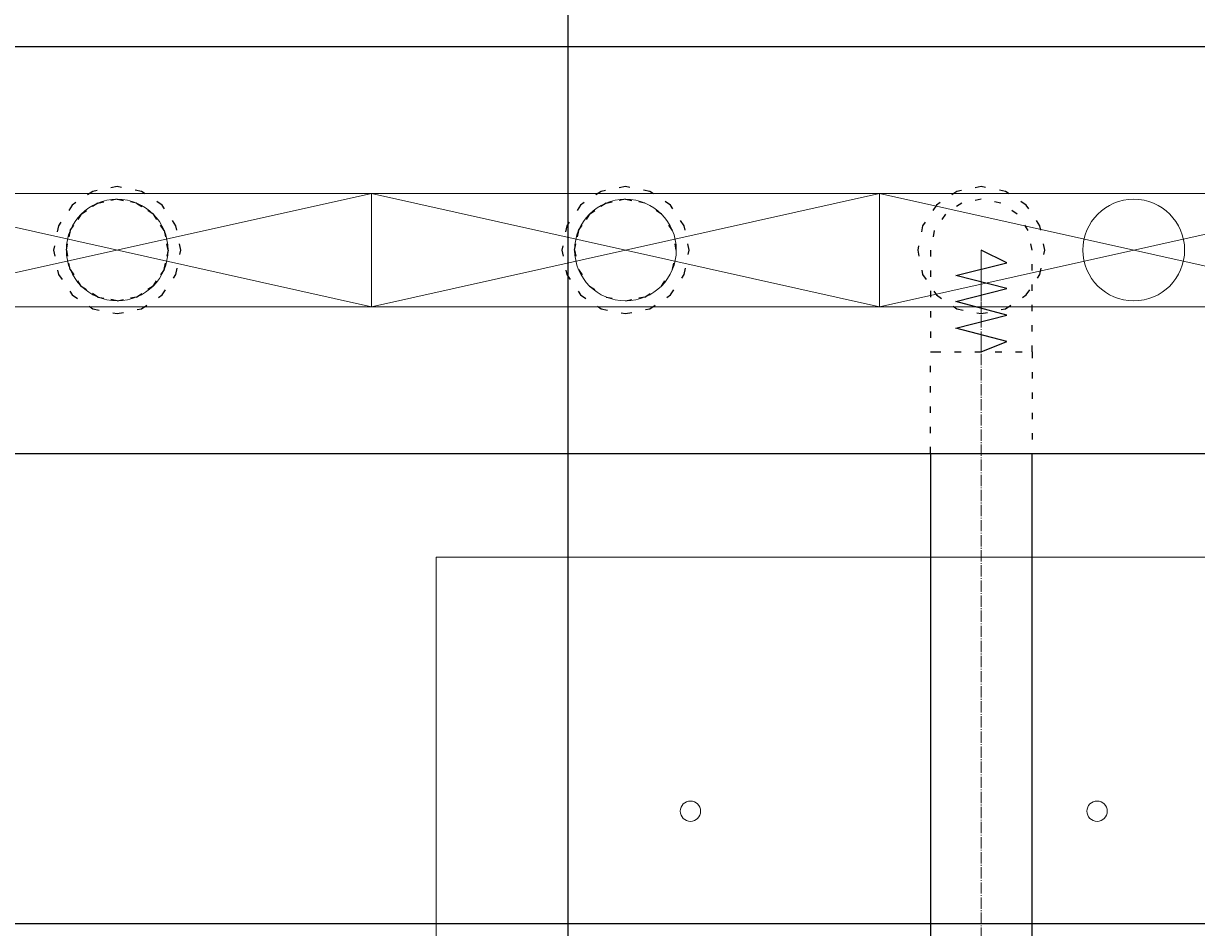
# Model space of a CAD drawing. Header units: centimetres. Extents: x -228435 to 46820, y -89367 to 152985.
# Tile 182 of 256: x -31752 to -29444, y 48671 to 50450. Entities that reach past the tile are written whole.
import ezdxf

# ---------------------------------------------------------------- set-up
doc = ezdxf.new("R2010")
doc.units = ezdxf.units.CM
doc.header["$LTSCALE"] = 50
doc.header["$PDMODE"] = 35
doc.header["$PDSIZE"] = 0.1
for name, pattern in [('CADVENT_CENTERLINE', [9.9, 7.4, -1, 0.5, -1]), ('CADVENT_HIDDEN', [0.8, 0.25, -0.55]), ('Kondygnacja  -0_5$0$HIDDEN', [9.525, 6.35, -3.175]), ('Kondygnacja  -0_5$0$HIDDEN2', [4.7625, 3.175, -1.5875])]:
    doc.linetypes.add(name, pattern=pattern)
doc.layers.get('0').update_dxf_attribs({"color": 8})
doc.layers.get('DEFPOINTS').update_dxf_attribs({"color": 8})
for name, color, linetype in [('01-103-Went PP_poziom-0_5$0$L_Nawiew', 250, 'Continuous'), ('bgde-nawiewEXP', 250, 'Continuous'), ('bgde-nawiewHIDDEN', 250, 'Continuous'), ('Kondygnacja  -0_5$0$ARCH_KONSTR_POWYŻEJ RZUTU', 8, 'Kondygnacja  -0_5$0$HIDDEN'), ('Kondygnacja  -0_5$0$ARCH_KONSTR_POWYŻEJ RZUTU_IST', 8, 'Kondygnacja  -0_5$0$HIDDEN2')]:
    doc.layers.add(name, color=color, linetype=linetype)
for name, color, linetype, lineweight in [('bgde-nawiewCEN', 7, 'Continuous', 13), ('bgde_nawiewnik', 11, 'Continuous', 5), ('Kondygnacja  -0_5$0$ARCH_INFO_WYMIARY', 8, 'Continuous', 9), ('SU Lampy kwadratowe  -05$0$ARCH_SUFITY_PODWIESZANE', 8, 'Continuous', 9)]:
    doc.layers.add(name, color=color, linetype=linetype, lineweight=lineweight)
doc.styles.add('Kondygnacja  -0_5$0$Romans', font='Romans.shx', dxfattribs={"width": 0.7})
doc.dimstyles.new('Kondygnacja  -0_5$0$Wymiary 1-100', dxfattribs={"dimtxt": 12, "dimasz": 10, "dimexe": 5, "dimexo": 0, "dimgap": 4, "dimtad": 1, "dimrnd": 0.5, "dimzin": 12, "dimdsep": 46, "dimtxsty": 'Kondygnacja  -0_5$0$Romans', "dimblk": 'Kondygnacja  -0_5$0$_Oblique', "dimcen": 10, "dimdle": 10, "dimclrt": 55, "dimazin": 0, "dimtfac": 1, "dimtmove": 1, "dimatfit": 3, "dimfxl": 8, "dimfxlon": 1, "dimtolj": 1, "dimtzin": 0, "dimarcsym": 0})

# ---------------------------------------------------------------- blocks, each defined once
blk = doc.blocks.new('SU Lampy kwadratowe  -05$0$moduł sufitu')
at = {"layer": 'SU Lampy kwadratowe  -05$0$ARCH_SUFITY_PODWIESZANE'}
blk.add_lwpolyline([(360, -360), (540, -360), (540, -540), (360, -540)], close=True, dxfattribs=at)
for centre in [(410, -410), (490, -410)]:
    blk.add_circle(centre, 2, dxfattribs=at)
blk = doc.blocks.new('SU Lampy kwadratowe  -05')
at = {"layer": 'SU Lampy kwadratowe  -05$0$ARCH_SUFITY_PODWIESZANE'}
blk.add_blockref('SU Lampy kwadratowe  -05$0$moduł sufitu', (8660, 9800), dxfattribs=at)
blk = doc.blocks.new('Kondygnacja  -0_5$0$_Oblique')
at = {"color": 0, "linetype": 'ByBlock', "lineweight": -2}
blk.add_line((-0.5, -0.5), (0.5, 0.5), dxfattribs=at)
blk = doc.blocks.new('*D152')
at = {"layer": 'DEFPOINTS', "color": 0}
for p in [(-29490, 82605), (-29490, 13059.2), (-30690, 12765)]:
    blk.add_point(p, dxfattribs=at)
at = {"layer": 'Kondygnacja  -0_5$0$ARCH_INFO_WYMIARY', "color": 0, "lineweight": -2}
for p, q in [((-30690, 13051.2), (-30690, 13064.2)), ((-29490, 13067.2), (-29490, 13054.2)), ((-30700, 13059.2), (-29480, 13059.2))]:
    blk.add_line(p, q, dxfattribs=at)
at = {"layer": 'Kondygnacja  -0_5$0$ARCH_INFO_WYMIARY', "color": 0, "lineweight": -2, "xscale": 10, "yscale": 10, "zscale": 10, "rotation": 180}
blk.add_blockref('Kondygnacja  -0_5$0$_Oblique', (-30690, 13059.2), dxfattribs=at)
at = {"layer": 'Kondygnacja  -0_5$0$ARCH_INFO_WYMIARY', "color": 0, "lineweight": -2, "xscale": 10, "yscale": 10, "zscale": 10}
blk.add_blockref('Kondygnacja  -0_5$0$_Oblique', (-29490, 13059.2), dxfattribs=at)
at = {"layer": 'Kondygnacja  -0_5$0$ARCH_INFO_WYMIARY', "color": 55, "insert": (-30090, 13069.2), "char_height": 12, "attachment_point": 5, "style": 'Kondygnacja  -0_5$0$Romans'}
blk.add_mtext('\\A1;1200', dxfattribs=at)
blk = doc.blocks.new('Kondygnacja  -0_5$0$konstrukcja istniejąca -0.5')
at = {"layer": 'Kondygnacja  -0_5$0$ARCH_KONSTR_POWYŻEJ RZUTU_IST', "ltscale": 10}
blk.add_lwpolyline([(8738, 9367.89), (9782, 9367.89)], dxfattribs=at)
blk = doc.blocks.new('*D196')
at = {"layer": 'DEFPOINTS', "color": 0}
for p in [(-30050, 80238.2), (-30300, 80097.2), (-30300, 12523.8)]:
    blk.add_point(p, dxfattribs=at)
at = {"layer": 'Kondygnacja  -0_5$0$ARCH_INFO_WYMIARY', "color": 0, "lineweight": -2}
for p, q in [((-30040, 80097.2), (-30310, 80097.2)), ((-30300, 80089.2), (-30300, 80102.2)), ((-30050, 80105.2), (-30050, 80092.2))]:
    blk.add_line(p, q, dxfattribs=at)
at = {"layer": 'Kondygnacja  -0_5$0$ARCH_INFO_WYMIARY', "color": 0, "lineweight": -2, "xscale": 10, "yscale": 10, "zscale": 10, "rotation": 180}
blk.add_blockref('Kondygnacja  -0_5$0$_Oblique', (-30300, 80097.2), dxfattribs=at)
at = {"layer": 'Kondygnacja  -0_5$0$ARCH_INFO_WYMIARY', "color": 0, "lineweight": -2, "xscale": 10, "yscale": 10, "zscale": 10}
blk.add_blockref('Kondygnacja  -0_5$0$_Oblique', (-30050, 80097.2), dxfattribs=at)
at = {"layer": 'Kondygnacja  -0_5$0$ARCH_INFO_WYMIARY', "color": 55, "insert": (-30175, 80107.2), "char_height": 12, "attachment_point": 5, "style": 'Kondygnacja  -0_5$0$Romans'}
blk.add_mtext('\\A1;250', dxfattribs=at)
blk = doc.blocks.new('*D212')
at = {"layer": 'DEFPOINTS', "color": 0}
for p in [(-30586.3, 81900), (-30681.1, 12489.5), (9064, 12489.5)]:
    blk.add_point(p, dxfattribs=at)
at = {"layer": 'Kondygnacja  -0_5$0$ARCH_INFO_WYMIARY', "color": 0, "lineweight": -2}
for p, q in [((-30681.1, 81910), (-30681.1, 12479.5)), ((-30673.1, 81900), (-30686.1, 81900)), ((-30673.1, 12489.5), (-30686.1, 12489.5))]:
    blk.add_line(p, q, dxfattribs=at)
at = {"layer": 'Kondygnacja  -0_5$0$ARCH_INFO_WYMIARY', "color": 0, "lineweight": -2, "xscale": 10, "yscale": 10, "zscale": 10}
for p, rotation in [((-30681.1, 81900), 90), ((-30681.1, 12489.5), 270)]:
    blk.add_blockref('Kondygnacja  -0_5$0$_Oblique', p, dxfattribs=dict(at, rotation=rotation))
at = {"layer": 'Kondygnacja  -0_5$0$ARCH_INFO_WYMIARY', "color": 55, "insert": (-30691.1, 47194.8), "char_height": 12, "attachment_point": 5, "rotation": 90, "style": 'Kondygnacja  -0_5$0$Romans'}
blk.add_mtext('\\A1;69410.5', dxfattribs=at)
blk = doc.blocks.new('A$C066D7839')
at = {"layer": 'bgde_nawiewnik'}
for p, q in [((-50, -11.15), (-50, 11.15)), ((-50, 11.15), (50, 11.15)), ((-50, -11.15), (50, 11.15)), ((50, -11.15), (-50, 11.15)), ((50, 11.15), (50, -11.15)), ((50, -11.15), (-50, -11.15))]:
    blk.add_line(p, q, dxfattribs=at)
blk.add_circle((0, 0), 10, dxfattribs=at)

msp = doc.modelspace()

# ---------------------------------------------------------------- linework, layer by layer
at = {"layer": 'bgde-nawiewCEN', "linetype": 'CADVENT_CENTERLINE', "ltscale": 0.06}
for p, q in [((-29867.838, 50003.868), (-29867.838, 50003.393)), ((-29867.838, 50003.393), (-29867.838, 50002.268)), ((-29867.838, 50002.268), (-29867.838, 50000.075)), ((-29867.838, 50000.075), (-29867.838, 49996.46)), ((-29867.838, 49996.46), (-29867.838, 49991.068)), ((-29867.838, 49991.068), (-29867.838, 49983.542)), ((-29867.838, 49983.542), (-29867.838, 49973.527)), ((-29867.838, 49973.527), (-29867.838, 49960.668)), ((-29867.838, 49960.668), (-29867.838, 49944.608)), ((-29867.838, 49944.608), (-29867.838, 49924.993)), ((-29867.838, 49924.993), (-29867.838, 49901.468)), ((-29867.838, 49901.468), (-29867.838, 49873.675)), ((-29867.838, 49873.675), (-29867.838, 49822.564)), ((-29867.838, 49822.564), (-29867.838, 49803.868)), ((-29867.838, 45738.069), (-29867.838, 49803.868))]:
    msp.add_line(p, q, dxfattribs=at)
at = {"layer": 'bgde-nawiewEXP', "linetype": 'Continuous'}
msp.add_lwpolyline([(-55706.071, 49603.941), (-19380.813, 49603.941), (-19380.813, 50403.941), (-19370.813, 50403.941), (-19370.813, 49603.941), (-19380.813, 49603.941), (-19380.813, 50403.941), (-55706.071, 50403.941)], close=True, dxfattribs=at)
msp.add_lwpolyline([(-29967.838, 49603.941), (-29967.838, 45738.07), (-29767.838, 45738.07), (-29767.838, 49603.941)], dxfattribs=at)
at = {"layer": 'bgde-nawiewHIDDEN', "linetype": 'CADVENT_HIDDEN'}
for points in [[(-31692.838, 50003.868), (-31683.323, 49956.032), (-31656.226, 49915.479), (-31615.674, 49888.383), (-31567.838, 49878.868), (-31520.003, 49888.383), (-31479.45, 49915.479), (-31452.353, 49956.032), (-31442.838, 50003.868), (-31452.353, 50051.703), (-31479.45, 50092.256), (-31520.003, 50119.352), (-31567.838, 50128.868), (-31615.674, 50119.352), (-31656.226, 50092.256), (-31683.323, 50051.703)], [(-31692.838, 50003.868), (-31683.323, 49956.032), (-31656.226, 49915.479), (-31615.674, 49888.383), (-31567.838, 49878.868), (-31520.003, 49888.383), (-31479.45, 49915.479), (-31452.353, 49956.032), (-31442.838, 50003.868), (-31452.353, 50051.703), (-31479.45, 50092.256), (-31520.003, 50119.352), (-31567.838, 50128.868), (-31615.674, 50119.352), (-31656.226, 50092.256), (-31683.323, 50051.703)], [(-30692.838, 50003.868), (-30683.323, 49956.032), (-30656.226, 49915.479), (-30615.674, 49888.383), (-30567.838, 49878.868), (-30520.003, 49888.383), (-30479.45, 49915.479), (-30452.353, 49956.032), (-30442.838, 50003.868), (-30452.353, 50051.703), (-30479.45, 50092.256), (-30520.003, 50119.352), (-30567.838, 50128.868), (-30615.674, 50119.352), (-30656.226, 50092.256), (-30683.323, 50051.703)], [(-30692.838, 50003.868), (-30683.323, 49956.032), (-30656.226, 49915.479), (-30615.674, 49888.383), (-30567.838, 49878.868), (-30520.003, 49888.383), (-30479.45, 49915.479), (-30452.353, 49956.032), (-30442.838, 50003.868), (-30452.353, 50051.703), (-30479.45, 50092.256), (-30520.003, 50119.352), (-30567.838, 50128.868), (-30615.674, 50119.352), (-30656.226, 50092.256), (-30683.323, 50051.703)], [(-29992.838, 50003.868), (-29983.323, 49956.032), (-29956.226, 49915.479), (-29915.674, 49888.383), (-29867.838, 49878.868), (-29820.003, 49888.383), (-29779.45, 49915.479), (-29752.353, 49956.032), (-29742.838, 50003.868), (-29752.353, 50051.703), (-29779.45, 50092.256), (-29820.003, 50119.352), (-29867.838, 50128.868), (-29915.674, 50119.352), (-29956.226, 50092.256), (-29983.323, 50051.703)], [(-29992.838, 50003.868), (-29983.323, 49956.032), (-29956.226, 49915.479), (-29915.674, 49888.383), (-29867.838, 49878.868), (-29820.003, 49888.383), (-29779.45, 49915.479), (-29752.353, 49956.032), (-29742.838, 50003.868), (-29752.353, 50051.703), (-29779.45, 50092.256), (-29820.003, 50119.352), (-29867.838, 50128.868), (-29915.674, 50119.352), (-29956.226, 50092.256), (-29983.323, 50051.703)], [(-31667.838, 50003.868), (-31660.226, 49965.599), (-31638.549, 49933.157), (-31606.106, 49911.48), (-31567.838, 49903.868), (-31529.57, 49911.48), (-31497.127, 49933.157), (-31475.45, 49965.599), (-31467.838, 50003.868), (-31475.45, 50042.136), (-31497.127, 50074.578), (-31529.57, 50096.255), (-31567.838, 50103.868), (-31606.106, 50096.255), (-31638.549, 50074.578), (-31660.226, 50042.136)], [(-31667.838, 50003.868), (-31660.226, 50042.136), (-31638.549, 50074.578), (-31606.106, 50096.255), (-31567.838, 50103.868), (-31529.57, 50096.255), (-31497.127, 50074.578), (-31475.45, 50042.136), (-31467.838, 50003.868), (-31475.45, 49965.599), (-31497.127, 49933.157), (-31529.57, 49911.48), (-31567.838, 49903.868), (-31606.106, 49911.48), (-31638.549, 49933.157), (-31660.226, 49965.599)], [(-30667.838, 50003.868), (-30660.226, 49965.599), (-30638.549, 49933.157), (-30606.106, 49911.48), (-30567.838, 49903.868), (-30529.57, 49911.48), (-30497.127, 49933.157), (-30475.45, 49965.599), (-30467.838, 50003.868), (-30475.45, 50042.136), (-30497.127, 50074.578), (-30529.57, 50096.255), (-30567.838, 50103.868), (-30606.106, 50096.255), (-30638.549, 50074.578), (-30660.226, 50042.136)]]:
    msp.add_lwpolyline(points, close=True, dxfattribs=at)
for points in [[(-30667.838, 50003.868), (-30660.226, 50042.136), (-30638.549, 50074.578), (-30606.106, 50096.255), (-30567.838, 50103.868), (-30529.57, 50096.255)], [(-30529.57, 49911.48), (-30497.127, 49933.157), (-30475.45, 49965.599), (-30467.838, 50003.868), (-30475.45, 50042.136), (-30497.127, 50074.578), (-30529.57, 50096.255), (-30567.838, 50103.868)], [(-29967.838, 49603.941), (-29967.838, 49803.867), (-29960.226, 49803.867), (-29960.226, 49803.868), (-29767.838, 49803.868), (-29767.838, 50003.868), (-29775.45, 50042.136), (-29797.127, 50074.578), (-29829.57, 50096.255), (-29867.838, 50103.868), (-29906.106, 50096.255), (-29938.549, 50074.578), (-29960.226, 50042.136), (-29967.838, 50003.868), (-29967.838, 49803.868), (-29960.226, 49803.868), (-29960.226, 49803.867), (-29767.838, 49803.867), (-29767.838, 49603.941)], [(-30667.838, 50003.868), (-30660.226, 49965.599), (-30638.549, 49933.157), (-30606.106, 49911.48), (-30567.838, 49903.868), (-30529.57, 49911.48)], [(-30529.57, 49911.48), (-30567.838, 49903.868)]]:
    msp.add_lwpolyline(points, dxfattribs=at)
at = {"layer": 'bgde-nawiewHIDDEN'}
for points in [[(-31567.838, 50003.868), (-31567.838, 50003.868)], [(-30567.838, 50003.868), (-30567.838, 50003.868)], [(-29867.838, 49803.868), (-29817.838, 49823.963), (-29917.838, 49850.059), (-29817.838, 49876.091), (-29917.838, 49902.353), (-29817.838, 49928.424), (-29917.838, 49953.844), (-29817.838, 49978.868), (-29867.838, 50003.868)]]:
    msp.add_lwpolyline(points, dxfattribs=at)

# ---------------------------------------------------------------- block references
at = {"layer": '01-103-Went PP_poziom-0_5$0$L_Nawiew', "xscale": 10, "yscale": 10, "zscale": 10}
for p in [(-31567.836, 50003.868, 742.119), (-30567.836, 50003.868, 742.119), (-29567.836, 50003.868, 742.119)]:
    msp.add_blockref('A$C066D7839', p, dxfattribs=at)
at = {"layer": 'Kondygnacja  -0_5$0$ARCH_KONSTR_POWYŻEJ RZUTU', "xscale": 10, "yscale": 10, "zscale": 10}
msp.add_blockref('Kondygnacja  -0_5$0$konstrukcja istniejąca -0.5', (-121140, -45000), dxfattribs=at)
at = {"layer": 'SU Lampy kwadratowe  -05$0$ARCH_SUFITY_PODWIESZANE', "xscale": 10, "yscale": 10, "zscale": 10}
msp.add_blockref('SU Lampy kwadratowe  -05', (-121140, -45000), dxfattribs=at)

# ---------------------------------------------------------------- dimensions: what is measured, and where the dimension line sits
at = {"layer": 'Kondygnacja  -0_5$0$ARCH_INFO_WYMIARY'}
for base, p1, p2, picture, middle in [((-29490, 13059.178), (-30690, 12765), (-29490, 82605), '*D152', (-30090, 13069.178)), ((-30300, 80097.163), (-30050, 80238.222), (-30300, 12523.822), '*D196', (-30175, 80107.163))]:
    dim = msp.add_linear_dim(base=base, p1=p1, p2=p2, dimstyle='Kondygnacja  -0_5$0$Wymiary 1-100', dxfattribs=at)
    dim.commit()
    dim.dimension.update_dxf_attribs({"geometry": picture, "text_midpoint": middle})
dim = msp.add_linear_dim(base=(-30681.114, 12489.5), p1=(-30586.301, 81900), p2=(9064, 12489.5), angle=90, dimstyle='Kondygnacja  -0_5$0$Wymiary 1-100', dxfattribs=at)
dim.commit()
dim.dimension.update_dxf_attribs({"geometry": '*D212', "text_midpoint": (-30691.114, 47194.75)})

doc.saveas('drawing.dxf')
